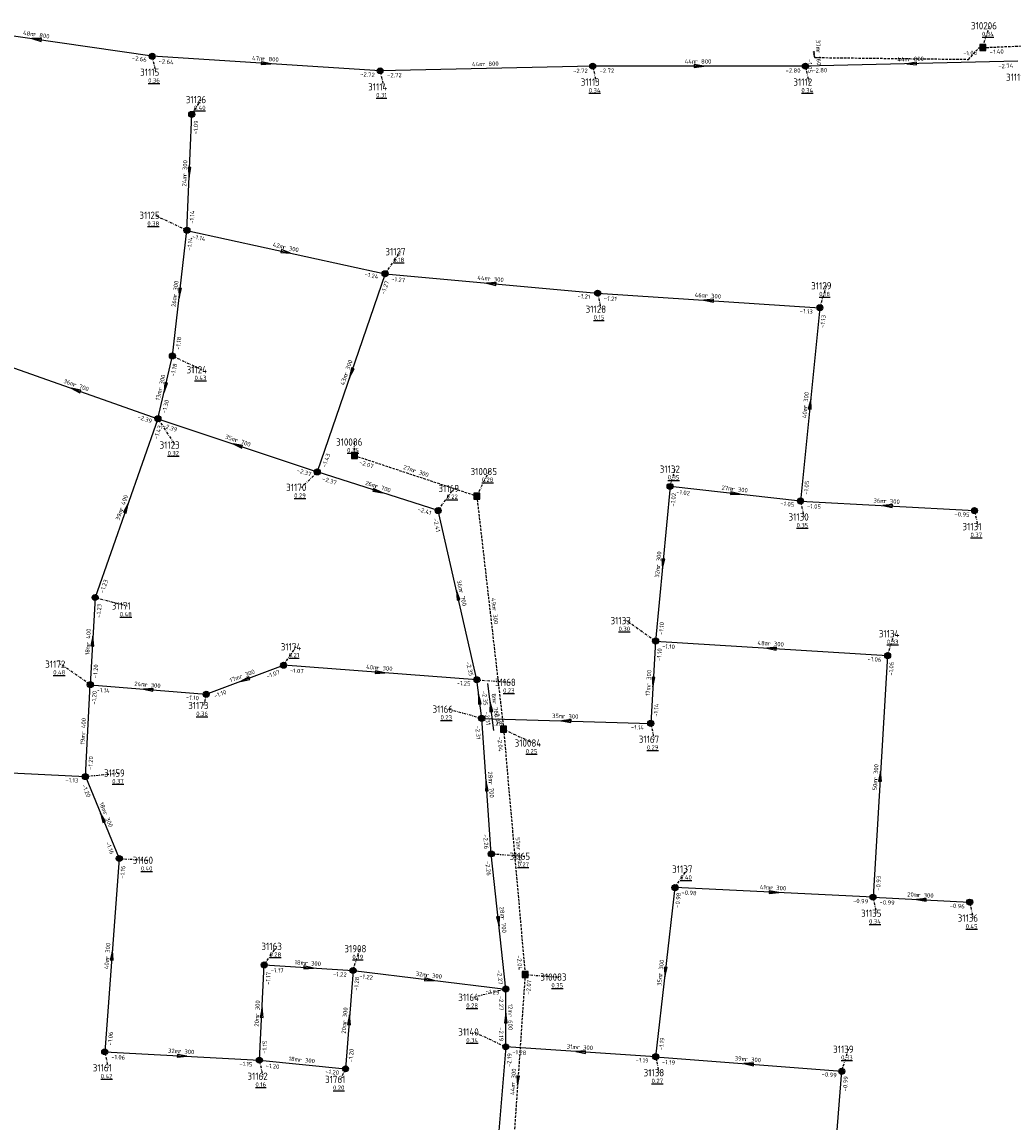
# Model space of a CAD drawing. Extents: x 188323 to 208361, y 565368 to 574910.
# Tile 65 of 256: x 200852 to 201057, y 568428 to 568656. Entities that reach past the tile are written whole.
import ezdxf

# ---------------------------------------------------------------- set-up
doc = ezdxf.new("R2010")
doc.units = 0
doc.linetypes.add('DASHDOT', pattern=[1, 0.5, -0.25, 0, -0.25])
doc.linetypes.add('DASHED', pattern=[0.75, 0.5, -0.25])
doc.layers.get('0').update_dxf_attribs({"linetype": 'CONTINUOUS'})
for name, color, linetype in [('RIO-AFM', 7, 'CONTINUOUS'), ('RIO-BOK', 7, 'CONTINUOUS'), ('RIO-DET', 7, 'CONTINUOUS'), ('RIO-KNP', 7, 'CONTINUOUS'), ('RIO-KNR', 7, 'CONTINUOUS'), ('RIO-LAG_0B', 7, 'CONTINUOUS'), ('RIO-LAG_1B', 7, 'DASHED'), ('RIO-LEN', 7, 'CONTINUOUS'), ('RIO-MVD', 1, 'CONTINUOUS'), ('RIO-VRB', 6, 'DASHDOT'), ('RIO-VRH', 7, 'CONTINUOUS')]:
    doc.layers.add(name, color=color, linetype=linetype)
doc.styles.add('RIO-TXT', font='isocp.shx')

# ---------------------------------------------------------------- blocks, each defined once
blk = doc.blocks.new('L_VHR')
blk.add_lwpolyline([(-0.5, 0), (0.5, 0), (-0.5, 0.15), (-0.5, -0.15), (0.5, 0)])
blk = doc.blocks.new('K_IPR')
blk.add_lwpolyline([(-0.5, -0.5), (0.5, -0.5), (0.5, 0.5), (-0.5, 0.5)], close=True)
blk.add_solid([(-0.5, 0.5), (0.5, 0.5), (-0.5, -0.5), (0.5, -0.5)])
at = {"style": 'RIO-TXT', "flags": 1}
blk.add_attdef('KNOOPNAAM', (2, 2), '', height=1, dxfattribs=at)
blk = doc.blocks.new('K_FIC')
blk.add_circle((0, 0), 0.0625)
at = {"style": 'RIO-TXT', "flags": 1}
blk.add_attdef('KNOOPNAAM', (2, 2), '', height=1, dxfattribs=at)
blk = doc.blocks.new('K_IPG')
blk.add_circle((0, 0), 0.5)
for points in [[(0, 0), (-0.5, 0), (-0.433013, 0.25)], [(0, 0), (-0.433013, -0.25), (-0.5, 0)], [(0, 0), (-0.433013, 0.25), (-0.25, 0.433013)], [(0, 0), (-0.25, -0.433013), (-0.433013, -0.25)], [(0, 0), (-0.25, 0.433013), (0, 0.5)], [(0, 0), (0, -0.5), (-0.25, -0.433013)], [(0, 0), (0, 0.5), (0.25, 0.433013)], [(0, 0), (0.25, 0.433013), (0.433013, 0.25)], [(0, 0), (0.433013, 0.25), (0.5, 0)], [(0, 0), (0.5, 0), (0.433013, -0.25)], [(0, 0), (0.433013, -0.25), (0.25, -0.433013)], [(0, 0), (0.25, -0.433013), (0, -0.5)]]:
    blk.add_solid(points)
at = {"style": 'RIO-TXT', "flags": 1}
blk.add_attdef('KNOOPNAAM', (2, 2), '', height=1, dxfattribs=at)
blk = doc.blocks.new('499_03______31166_____31168_')
at = {"layer": 'RIO-LAG_0B'}
blk.add_line((0, 0), (-1.222, 9.744), dxfattribs=at)
at = {"layer": 'RIO-VRH', "xscale": 2, "yscale": 2, "zscale": 2, "rotation": 97.1334}
blk.add_blockref('L_VHR', (-0.611, 4.872), dxfattribs=at)
at = {"layer": 'RIO-AFM', "style": 'RIO-TXT'}
blk.add_text('r 700', height=0.9, rotation=277.1334, dxfattribs=at).set_placement((-0.2484, 6.0061))
at = {"layer": 'RIO-BOK', "style": 'RIO-TXT'}
for s, p in [('-2.35', (-2.4366, 8.1806)), ('-2.31', (-1.898, 3.8943))]:
    blk.add_text(s, height=0.9, rotation=277.1334, dxfattribs=at).set_placement(p)
at = {"layer": 'RIO-LEN', "style": 'RIO-TXT'}
blk.add_text('8m', height=0.9, rotation=277.1334, dxfattribs=at).set_placement((-0.4504, 7.6135))

msp = doc.modelspace()

# ---------------------------------------------------------------- linework, layer by layer
at = {"layer": 'RIO-LAG_0B'}
for p, q in [((200878.816, 568649.024), (200831.008, 568656)), ((200926, 568646.016), (200878.816, 568649.024)), ((201058, 568648), (201014, 568646.976)), ((200970, 568646.976), (200926, 568646.016)), ((201014, 568646.976), (200970, 568646.976)), ((200886, 568612.992), (200887.008, 568636.992)), ((200883.008, 568587.008), (200886, 568612.992)), ((200886, 568612.992), (200927.008, 568604.032)), ((200927.008, 568604.032), (200912.992, 568563.008)), ((200927.008, 568604.032), (200971.008, 568600)), ((200971.008, 568600), (201016.992, 568596.992)), ((201016.992, 568596.992), (201012.992, 568556.992)), ((200846, 568585.984), (200880, 568574.016)), ((200880, 568574.016), (200883.008, 568587.008)), ((200880, 568574.016), (200867.008, 568537.024)), ((200880, 568574.016), (200912.992, 568563.008)), ((200938, 568555.008), (200912.992, 568563.008)), ((200986, 568560), (200983.008, 568528)), ((201012.992, 568556.992), (200986, 568560)), ((201012.992, 568556.992), (201048.992, 568555.008)), ((200946, 568520), (200938, 568555.008)), ((200867.008, 568537.024), (200866, 568518.976)), ((200983.008, 568528), (200982, 568510.976)), ((200983.008, 568528), (201031.008, 568524.992)), ((201031.008, 568524.992), (201028, 568475.008)), ((200890, 568516.992), (200906, 568523.008)), ((200946, 568520), (200906, 568523.008)), ((200947.008, 568512), (200946, 568520)), ((200864.992, 568499.968), (200866, 568518.976)), ((200866, 568518.976), (200890, 568516.992)), ((200948.992, 568483.968), (200947.008, 568512)), ((200947.008, 568512), (200982, 568510.976)), ((200824.992, 568502.016), (200864.992, 568499.968)), ((200864.992, 568499.968), (200872, 568483.008)), ((200952, 568456), (200948.992, 568483.968)), ((200872, 568483.008), (200868.992, 568443.008)), ((200987.008, 568476.992), (200983.008, 568441.984)), ((201028, 568475.008), (200987.008, 568476.992)), ((201028, 568475.008), (201048, 568473.984)), ((200901.008, 568441.28), (200902, 568460.992)), ((200902, 568460.992), (200920.384, 568459.84)), ((200920.384, 568459.84), (200918.832, 568439.488)), ((200920.384, 568459.84), (200952, 568456)), ((200952, 568444.032), (200952, 568456)), ((200868.992, 568443.008), (200901.008, 568441.28)), ((200952, 568444.032), (200948.992, 568408)), ((200983.008, 568441.984), (200952, 568444.032)), ((200901.008, 568441.28), (200918.832, 568439.488)), ((200983.008, 568441.984), (201021.536, 568438.976)), ((201019.552, 568413.696), (201021.536, 568438.976))]:
    msp.add_line(p, q, dxfattribs=at)
at = {"layer": 'RIO-LAG_1B'}
for p, q in [((201050.704, 568650.816), (201081.536, 568652.16)), ((200920.688, 568566.4), (200946, 568558.016)), ((200946, 568558.016), (200951.536, 568509.76)), ((200951.536, 568509.76), (200956, 568459.008)), ((200956, 568459.008), (200952.992, 568414.976))]:
    msp.add_line(p, q, dxfattribs=at)
msp.add_lwpolyline([(201015.76, 568649.92), (201015.808, 568648.96), (201015.984, 568648.768), (201047.776, 568648.384), (201049.904, 568650.752), (201050.704, 568650.816)], dxfattribs=at)
at = {"layer": 'RIO-VRB'}
for p, q in [((201050.7, 568650.81), (201052.0933, 568655.3394)), ((200878.81, 568649.05), (200879.5171, 568645.7368)), ((200926, 568646), (200926.7071, 568642.6868)), ((200970, 568647), (200970.7071, 568643.6868)), ((201014, 568647), (201014.7071, 568643.6868)), ((200887, 568637), (200888.9764, 568640.0558)), ((200886, 568613), (200879.351, 568616.1179)), ((200927, 568604), (200930.2618, 568608.588)), ((200971, 568600), (200971.7071, 568596.6868)), ((201017, 568597), (201018.3933, 568601.5294)), ((200883, 568587), (200889.1269, 568584.1622)), ((200880, 568574), (200883.5369, 568568.5725)), ((200920.69, 568566.42), (200920.6897, 568569.195)), ((200913, 568563), (200909.7394, 568559.811)), ((200946, 568558), (200948.537, 568563.0953)), ((200986, 568560), (200987.0514, 568563.5897)), ((200938, 568555), (200941.2618, 568559.588)), ((201013, 568557), (201013.7071, 568553.6868)), ((201049, 568555), (201049.7071, 568551.6868)), ((200867, 568537), (200873.6482, 568535.28)), ((200983, 568528), (200976.8719, 568532.2359)), ((201031, 568525), (201032.3933, 568529.5294)), ((200906, 568523), (200908.6191, 568526.8219)), ((200866, 568519), (200859.8719, 568523.2359)), ((200946, 568520), (200952.9675, 568519.4713)), ((200890, 568517), (200889.4674, 568514.6715)), ((200947, 568512), (200940.0321, 568513.9265)), ((200982, 568511), (200982.7071, 568507.6868)), ((200951.53, 568509.74), (200957.6569, 568506.9022)), ((200865, 568500), (200872.075, 568500.7)), ((200949, 568484), (200955.9675, 568483.4713)), ((200872, 568483), (200877.9827, 568482.645)), ((200987, 568477), (200989.6191, 568480.8219)), ((201028, 568475), (201028.7071, 568471.6868)), ((201048, 568474), (201048.7071, 568470.6868)), ((200902, 568461), (200904.6191, 568464.8219)), ((200920.39, 568459.81), (200921.7833, 568464.3394)), ((200956, 568459), (200962.9675, 568458.4713)), ((200952, 568456), (200945.3525, 568454.2779)), ((200952, 568444), (200945.351, 568447.1179)), ((200869, 568443), (200869.7071, 568439.6868)), ((201021.53, 568439), (201022.9233, 568443.5294)), ((200901.01, 568441.26), (200901.7171, 568437.9468)), ((200983, 568442), (200983.7071, 568438.6868)), ((200918.83, 568439.48), (200917.7796, 568437.29))]:
    msp.add_line(p, q, dxfattribs=at)

# ---------------------------------------------------------------- block references
at = {"layer": 'RIO-DET'}
msp.add_blockref('499_03______31166_____31168_', (200949.504, 568509.504), dxfattribs=at)
at = {"layer": 'RIO-KNP', "xscale": 1.25, "yscale": 1.25, "zscale": 1.25}
for name, p in [('K_IPG', (200878.816, 568649.024)), ('K_FIC', (201015.76, 568649.92)), ('K_IPR', (201050.704, 568650.816)), ('K_IPG', (200970, 568646.976)), ('K_IPG', (201014, 568646.976)), ('K_IPG', (200926, 568646.016)), ('K_IPG', (200887.008, 568636.992)), ('K_IPG', (200886, 568612.992)), ('K_IPG', (200927.008, 568604.032)), ('K_IPG', (200971.008, 568600)), ('K_IPG', (201016.992, 568596.992)), ('K_IPG', (200883.008, 568587.008)), ('K_IPG', (200880, 568574.016)), ('K_IPR', (200920.688, 568566.4)), ('K_IPG', (200912.992, 568563.008)), ('K_IPR', (200946, 568558.016)), ('K_IPG', (200986, 568560)), ('K_IPG', (201012.992, 568556.992)), ('K_IPG', (200938, 568555.008)), ('K_IPG', (201048.992, 568555.008)), ('K_IPG', (200867.008, 568537.024)), ('K_IPG', (200983.008, 568528)), ('K_IPG', (201031.008, 568524.992)), ('K_IPG', (200906, 568523.008)), ('K_IPG', (200946, 568520)), ('K_IPG', (200866, 568518.976)), ('K_IPG', (200890, 568516.992)), ('K_IPG', (200947.008, 568512)), ('K_IPG', (200982, 568510.976)), ('K_IPR', (200951.536, 568509.76)), ('K_IPG', (200864.992, 568499.968)), ('K_IPG', (200872, 568483.008)), ('K_IPG', (200948.992, 568483.968)), ('K_IPG', (200987.008, 568476.992)), ('K_IPG', (201028, 568475.008)), ('K_IPG', (201048, 568473.984)), ('K_IPG', (200902, 568460.992)), ('K_IPG', (200920.384, 568459.84)), ('K_IPR', (200956, 568459.008)), ('K_IPG', (200952, 568456)), ('K_IPG', (200952, 568444.032)), ('K_IPG', (200868.992, 568443.008)), ('K_IPG', (200983.008, 568441.984)), ('K_IPG', (200901.008, 568441.28)), ('K_IPG', (200918.832, 568439.488)), ('K_IPG', (201021.536, 568438.976))]:
    msp.add_blockref(name, p, dxfattribs=at)
at = {"layer": 'RIO-VRH'}
for p, xscale, yscale, zscale, rotation in [((200854.905, 568652.525), 2, 2, 2, 171.7298), ((201015.78, 568649.415), -0.301, -0.301, -0.301, 272.4199), ((200902.405, 568647.525), 2, 2, 2, 356.3024), ((200992, 568647), 2, 2, 2, 360), ((201036, 568647.5), 2, 2, 2, 181.3018), ((200886.5, 568625), 2, 2, 2, 267.6052), ((200906.5, 568608.5), 2, 2, 2, 347.6205), ((200949, 568602), 2, 2, 2, 534.8061), ((200884.5, 568600), 2, 2, 2, 263.4096), ((200994, 568598.5), 2, 2, 2, 536.269), ((200920, 568583.5), 2, 2, 2, 251.1397), ((200881.5, 568580.5), 2, 2, 2, 256.9976), ((200863, 568580), 2, 2, 2, 520.5619), ((201015, 568577), 2, 2, 2, 444.2809), ((200896.5, 568568.5), 2, 2, 2, 521.5669), ((200925.5, 568559), 2, 2, 2, 342.2571), ((200999.5, 568558.5), 2, 2, 2, 353.6605), ((200873.5, 568555.5), 2, 2, 2, 430.6339), ((201031, 568556), 2, 2, 2, 536.8205), ((200984.5, 568544), 2, 2, 2, 264.6357), ((200942, 568537.5), 2, 2, 2, 102.8828), ((200866.5, 568528), 2, 2, 2, 446.8114), ((201007, 568526.5), 2, 2, 2, 536.424), ((200898, 568520), 2, 2, 2, 200.554), ((200926, 568521.5), 2, 2, 2, 355.7113), ((200982.5, 568519.5), 2, 2, 2, 266.6248), ((200878, 568518), 2, 2, 2, 535.2368), ((200946.5, 568516), 2, 2, 2, 97.1334), ((200964.5, 568511.5), 2, 2, 2, 538.3636), ((201029.5, 568500), 2, 2, 2, 446.5576), ((200948, 568498), 2, 2, 2, 94.0943), ((200868.5, 568491.5), 2, 2, 2, 472.387), ((201007.5, 568476), 2, 2, 2, 357.2076), ((201038, 568474.5), 2, 2, 2, 537.1379), ((200950.5, 568470), 2, 2, 2, 276.124), ((200870.5, 568463), 2, 2, 2, 445.7022), ((200911.195, 568460.405), 2, 2, 2, 356.298), ((200936.195, 568457.905), 2, 2, 2, 353.1279), ((200985, 568459.5), 2, 2, 2, 263.4718), ((200901.505, 568451.13), 2, 2, 2, 87.1201), ((200919.61, 568449.645), 2, 2, 2, 445.6034), ((200952, 568450), 2, 2, 2, 90), ((200885.005, 568442.13), 2, 2, 2, 356.8889), ((200967.5, 568443), 2, 2, 2, 176.309), ((201002.265, 568440.5), 2, 2, 2, 535.5483), ((200954.5, 568437), 2, 2, 2, 266.0908)]:
    msp.add_blockref('L_VHR', p, dxfattribs=dict(at, xscale=xscale, yscale=yscale, zscale=zscale, rotation=rotation))

# ---------------------------------------------------------------- texts
at = {"layer": 'RIO-AFM', "style": 'RIO-TXT'}
for s, rotation, p in [('r 800', 351.7299, (200854.177, 568653.151)), ('r 160', 272.4199, (201016.2452, 568650.246)), ('r 800', 356.3024, (200901.6294, 568648.0907)), ('r 800', 361.3018, (200947.1781, 568646.9949)), ('r 800', 360, (200991.1898, 568647.5134)), ('r 800', 361.3018, (201035.1781, 568647.9949)), ('r 300', 87.6052, (200885.9667, 568624.2112)), ('r 300', 347.6205, (200905.8185, 568609.1746)), ('r 300', 83.4096, (200883.9104, 568599.2525)), ('r 300', 354.8061, (200948.2394, 568602.5848)), ('r 300', 356.269, (200993.2246, 568599.0658)), ('r 300', 431.1396, (200919.2524, 568582.8989)), ('r 700', 340.5619, (200862.4058, 568580.7515)), ('r 300', 76.9976, (200880.8306, 568579.8229)), ('r 300', 444.2809, (201014.4097, 568576.2445)), ('r 700', 341.5669, (200895.8928, 568569.2405)), ('r 300', 341.6009, (200932.7361, 568562.9479)), ('r 700', 342.2571, (200924.8827, 568559.7307)), ('r 300', 353.6605, (200998.7507, 568559.0945)), ('r 400', 430.6339, (200872.7484, 568554.9051)), ('r 300', 356.8205, (201030.2191, 568556.5551)), ('r 300', 444.6357, (200983.9169, 568543.2407)), ('r 700', 282.8828, (200942.3174, 568538.404)), ('r 300', 276.5453, (200949.1842, 568534.734)), ('r 400', 446.8114, (200865.9506, 568527.2187)), ('r 300', 356.424, (201006.2231, 568527.0643)), ('r 300', 355.7113, (200925.2302, 568522.0714)), ('r 300', 20.554, (200897.0661, 568520.1838)), ('r 300', 446.6248, (200981.9484, 568518.7206)), ('r 300', 355.2368, (200877.2346, 568518.5727)), ('r 300', 358.3636, (200963.7045, 568512.0335)), ('r 400', 86.9784, (200864.9581, 568508.7173)), ('r 300', 446.5576, (201028.937, 568499.2216)), ('r 700', 274.0943, (200948.4494, 568498.8446)), ('r 300', 292.387, (200868.6586, 568492.442)), ('r 300', 275.0431, (200954.2075, 568485.2226)), ('r 300', 357.2076, (201006.7153, 568476.5514)), ('r 300', 357.1379, (201037.2155, 568475.0457)), ('r 700', 276.124, (200950.9192, 568470.8599)), ('r 300', 445.7022, (200869.9286, 568462.2302)), ('r 300', 356.298, (200910.4189, 568460.9616)), ('r 300', 443.4718, (200984.4006, 568458.7526)), ('r 300', 353.1279, (200935.4512, 568458.5079)), ('r 300', 87.1201, (200900.965, 568450.3457)), ('r 300', 445.6034, (200919.0435, 568448.8755)), ('r 600', 270, (200952.5025, 568450.8102)), ('r 300', 356.8889, (200884.2235, 568442.6829)), ('r 300', 356.309, (200966.724, 568443.5605)), ('r 300', 354.2964, (200909.1636, 568440.9532)), ('r 300', 355.5483, (201001.4966, 568441.0731)), ('r 300', 446.0908, (200953.9326, 568436.2265))]:
    msp.add_text(s, height=0.9, rotation=rotation, dxfattribs=at).set_placement(p)
at = {"layer": 'RIO-BOK', "style": 'RIO-TXT'}
for s, rotation, p in [('-1.06', 3.576, (201046.6945, 568649.1569)), ('-1.40', 2.4885, (201052.1593, 568649.4721)), ('-2.66', 351.7299, (200874.5554, 568648.2821)), ('-2.64', 356.3024, (200880.1175, 568647.5635)), ('-1.05', 272.4199, (201014.421, 568648.4317)), ('-2.74', 361.3018, (201053.9326, 568646.5325)), ('-2.72', 356.3024, (200921.8202, 568644.8947)), ('-2.72', 361.3018, (200927.4321, 568644.6331)), ('-2.72', 361.3018, (200965.9326, 568645.5325)), ('-2.72', 360, (200971.4007, 568645.6009)), ('-2.80', 360, (201009.9007, 568645.6253)), ('-2.80', 361.3018, (201015.4321, 568645.6331)), ('-1.09', 87.6052, (200888.2281, 568632.8442)), ('-1.14', 87.6052, (200887.4571, 568614.3403)), ('-1.14', 83.4096, (200886.9207, 568608.7658)), ('-1.14', 347.6205, (200887.0681, 568611.3331)), ('-1.24', 347.6205, (200922.7008, 568603.535)), ('-1.27', 431.1396, (200926.9766, 568599.6759)), ('-1.27', 354.8061, (200928.2682, 568602.4798)), ('-1.21', 354.8061, (200966.7926, 568599.0022)), ('-1.21', 356.269, (200972.3066, 568598.5127)), ('-1.13', 356.269, (201012.8192, 568595.8964)), ('-1.13', 444.2809, (201017.9623, 568592.7835)), ('-1.18', 83.4096, (200884.5512, 568588.2301)), ('-1.18', 76.9976, (200883.442, 568582.6893)), ('-1.30', 76.9976, (200881.6789, 568575.0491)), ('-2.39', 340.5619, (200875.6747, 568574.0634)), ('-1.43', 430.6339, (200879.9409, 568569.6754)), ('-2.39', 341.5669, (200880.8863, 568572.2298)), ('-1.43', 431.1396, (200914.7767, 568563.8734)), ('-2.07', 341.6009, (200921.5774, 568564.6503)), ('-2.37', 341.5669, (200908.6744, 568562.9866)), ('-2.37', 342.2571, (200913.9076, 568561.2406)), ('-1.05', 444.2809, (201014.5315, 568558.2545)), ('-1.02', 444.6357, (200986.9935, 568555.7892)), ('-1.02', 353.6605, (200987.2376, 568558.4548)), ('-1.05', 353.6605, (201008.7726, 568556.0758)), ('-1.05', 356.8205, (201014.3209, 568555.5253)), ('-2.41', 342.2571, (200933.6725, 568554.9296)), ('-0.95', 356.8205, (201044.8299, 568553.8498)), ('-2.41', 282.8828, (200936.9482, 568553.3228)), ('-1.23', 430.6339, (200868.7843, 568537.8577)), ('-1.23', 446.8114, (200868.1616, 568532.8291)), ('-1.10', 444.6357, (200984.5237, 568529.264)), ('-1.10', 446.6248, (200984.1487, 568523.8256)), ('-1.10', 356.424, (200984.3107, 568526.5162)), ('-1.06', 356.424, (201026.8224, 568523.8863)), ('-1.20', 446.8114, (200867.4747, 568520.3209)), ('-1.07', 20.554, (200902.6524, 568520.2495)), ('-1.07', 355.7113, (200907.2921, 568521.5001)), ('-2.35', 282.8828, (200943.7413, 568523.6894)), ('-1.06', 446.5576, (201032.1228, 568520.825)), ('-1.25', 355.7113, (200941.8088, 568518.9333)), ('-1.20', 86.9784, (200867.1825, 568514.8316)), ('-1.14', 355.2368, (200867.2796, 568517.4894)), ('-1.10', 20.554, (200891.8022, 568516.1806)), ('-1.10', 355.2368, (200885.7994, 568515.9579)), ('-2.04', 276.5453, (200949.7003, 568513.6573)), ('-1.14', 446.6248, (200983.4789, 568512.3161)), ('-1.28', 358.3636, (200948.3601, 568510.5615)), ('-2.31', 274.0943, (200945.7042, 568510.5032)), ('-1.14', 358.3636, (200977.8626, 568509.7372)), ('-2.04', 275.0431, (200950.2592, 568508.222)), ('-1.20', 86.9784, (200866.4716, 568501.3243)), ('-1.13', 357.1379, (200860.836, 568498.8293)), ('-1.20', 292.387, (200864.2396, 568498.1721)), ('-2.26', 274.0943, (200947.3266, 568487.9906)), ('-1.16', 292.387, (200869.1527, 568486.2617)), ('-1.16', 445.7022, (200873.0667, 568478.8088)), ('-2.26', 276.124, (200947.7581, 568482.4583)), ('-0.93', 446.5576, (201029.4805, 568476.3144)), ('-0.98', 443.4718, (200987.9058, 568472.7696)), ('-0.98', 357.2076, (200988.3308, 568475.5343)), ('-0.99', 357.2076, (201023.8377, 568473.8248)), ('-0.99', 357.1379, (201029.329, 568473.5327)), ('-0.96', 357.1379, (201043.8354, 568472.8166)), ('-2.04', 275.0431, (200954.2752, 568462.9638)), ('-1.17', 87.1201, (200903.1928, 568456.834)), ('-1.17', 356.298, (200903.3074, 568459.5134)), ('-1.22', 356.298, (200916.2089, 568458.6867)), ('-1.28', 445.6034, (200921.4619, 568455.6156)), ('-1.22', 353.1279, (200921.6132, 568458.2533)), ('-2.27', 276.124, (200950.1864, 568459.9287)), ('-2.07', 446.0908, (200957.0926, 568454.8165)), ('-1.29', 353.1279, (200947.7639, 568455.1182)), ('-2.27', 270, (200950.6007, 568454.5996)), ('-1.06', 445.7022, (200870.4999, 568444.2921)), ('-2.19', 270, (200950.6038, 568448.0996)), ('-1.15', 87.1201, (200902.4784, 568442.5879)), ('-1.19', 443.4718, (200984.5491, 568443.2327)), ('-1.06', 356.8889, (200870.3227, 568441.5269)), ('-1.20', 445.6034, (200920.3322, 568440.7695)), ('-2.19', 445.2278, (200953.0344, 568439.7995)), ('-1.28', 356.309, (200953.3077, 568442.5136)), ('-1.15', 356.8889, (200896.8414, 568440.1023)), ('-1.20', 354.2964, (200902.2647, 568439.7286)), ('-1.19', 356.309, (200978.8197, 568440.8839)), ('-1.19', 355.5483, (200984.2878, 568440.4964)), ('-1.20', 354.2964, (200914.612, 568438.5032)), ('-0.99', 355.5483, (201017.3354, 568437.9443)), ('-0.99', 85.5182, (201022.6059, 568434.8028))]:
    msp.add_text(s, height=0.9, rotation=rotation, dxfattribs=at).set_placement(p)
at = {"layer": 'RIO-KNR', "style": 'RIO-TXT'}
for s, p in [('310206', (201048.2683, 568654.5894)), ('31115', (200876.3296, 568644.9868)), ('31111', (201055.5196, 568643.9368)), ('31114', (200923.5196, 568641.9368)), ('31113', (200967.5196, 568642.9368)), ('31112', (201011.5196, 568642.9368)), ('31126', (200885.7889, 568639.3058)), ('31125', (200876.1635, 568615.3679)), ('31127', (200927.0743, 568607.838)), ('31129', (201015.2058, 568600.7794)), ('31128', (200968.5196, 568595.9368)), ('31124', (200885.9394, 568583.4122)), ('310086', (200916.8647, 568568.445)), ('31123', (200880.3494, 568567.8225)), ('310085', (200944.712, 568562.3453)), ('31132', (200983.8639, 568562.8397)), ('31170', (200906.5519, 568559.061)), ('31169', (200938.0743, 568558.838)), ('31130', (201010.5196, 568552.9368)), ('31131', (201046.5196, 568550.9368)), ('31171', (200870.4607, 568534.53)), ('31133', (200973.6844, 568531.4859)), ('31134', (201029.2058, 568528.7794)), ('31174', (200905.4316, 568526.0719)), ('31172', (200856.6844, 568522.4859)), ('31168', (200949.78, 568518.7213)), ('31173', (200886.2799, 568513.9215)), ('31166', (200936.8446, 568513.1765)), ('31167', (200979.5196, 568506.9368)), ('310084', (200953.8319, 568506.1522)), ('31159', (200868.8875, 568499.95)), ('31160', (200874.7952, 568481.895)), ('31165', (200952.78, 568482.7213)), ('31137', (200986.4316, 568480.0719)), ('31135', (201025.5196, 568470.9368)), ('31136', (201045.5196, 568469.9368)), ('31163', (200901.4316, 568464.0719)), ('31908', (200918.5958, 568463.5894)), ('310083', (200959.1425, 568457.7213)), ('31164', (200942.165, 568453.5279)), ('31140', (200942.1635, 568446.3679)), ('31139', (201019.7358, 568442.7794)), ('31161', (200866.5196, 568438.9368)), ('31162', (200898.5296, 568437.1968)), ('31761', (200914.5921, 568436.54)), ('31138', (200980.5196, 568437.9368))]:
    msp.add_text(s, height=1.5, dxfattribs=at).set_placement(p)
at = {"layer": 'RIO-LEN', "style": 'RIO-TXT'}
for s, rotation, p in [('48m', 351.7299, (200852.0393, 568653.4604)), ('37m', 272.4199, (201016.153, 568652.404)), ('47m', 356.3024, (200899.4738, 568648.2286)), ('44m', 361.3018, (200945.0187, 568646.9444)), ('44m', 360, (200989.0298, 568647.5121)), ('44m', 361.3018, (201033.0187, 568647.9444)), ('24m', 87.6052, (200885.8768, 568622.0531)), ('42m', 347.6205, (200903.7084, 568609.6364)), ('44m', 354.8061, (200946.0881, 568602.7789)), ('26m', 83.4096, (200883.6628, 568597.1067)), ('46m', 356.269, (200991.0691, 568599.205)), ('36m', 340.5619, (200860.3684, 568581.4691)), ('43m', 431.1396, (200918.5557, 568580.8543)), ('13m', 76.9976, (200880.3449, 568577.7182)), ('40m', 444.2809, (201014.1961, 568574.0951)), ('35m', 341.5669, (200893.8432, 568569.9223)), ('27m', 341.6009, (200930.6861, 568563.6284)), ('26m', 342.2571, (200922.825, 568560.3877)), ('27m', 353.6605, (200996.6038, 568559.3316)), ('36m', 356.8205, (201028.0623, 568556.6735)), ('39m', 430.6339, (200872.0337, 568552.8668)), ('32m', 444.6357, (200983.7167, 568541.09)), ('36m', 282.8828, (200941.8348, 568540.5094)), ('49m', 276.5453, (200948.937, 568536.8798)), ('18m', 446.8114, (200865.8322, 568525.0619)), ('48m', 356.424, (201004.0672, 568527.1977)), ('40m', 355.7113, (200923.0761, 568522.2316)), ('17m', 20.554, (200895.0436, 568519.4254)), ('24m', 355.2368, (200875.0819, 568518.7507)), ('17m', 446.6248, (200981.8229, 568516.5643)), ('35m', 358.3636, (200961.5454, 568512.0938)), ('19m', 86.9784, (200864.8446, 568506.5603)), ('28m', 274.0943, (200948.2941, 568500.999)), ('50m', 446.5576, (201028.809, 568497.0654)), ('18m', 292.387, (200867.8349, 568494.4388)), ('51m', 275.0431, (200954.0166, 568487.3742)), ('41m', 357.2076, (201004.5578, 568476.6553)), ('20m', 357.1379, (201035.0582, 568475.1522)), ('28m', 276.124, (200950.6877, 568473.0075)), ('40m', 445.7022, (200869.7684, 568460.0761)), ('18m', 356.298, (200908.2633, 568461.0997)), ('32m', 353.1279, (200933.3065, 568458.765)), ('35m', 443.4718, (200984.1567, 568456.6064)), ('12m', 270, (200952.5014, 568452.9702)), ('20m', 87.1201, (200900.8568, 568448.1884)), ('20m', 445.6034, (200918.8796, 568446.7217)), ('32m', 356.8889, (200882.0666, 568442.7988)), ('31m', 356.309, (200964.5684, 568443.6982)), ('18m', 354.2964, (200907.0142, 568441.1666)), ('39m', 355.5483, (200999.343, 568441.2394)), ('44m', 446.0908, (200953.787, 568434.0714))]:
    msp.add_text(s, height=0.9, rotation=rotation, dxfattribs=at).set_placement(p)
at = {"layer": 'RIO-MVD', "style": 'RIO-TXT'}
for s, p in [('%%U0.34', (201050.5633, 568653.1894)), ('%%U0.36', (200877.9871, 568643.5868)), ('%%U0.31', (200925.1771, 568640.5368)), ('%%U0.34', (200969.1771, 568641.5368)), ('%%U0.34', (201013.1771, 568641.5368)), ('%%U0.40', (200887.4464, 568637.9058)), ('%%U0.38', (200877.821, 568613.9679)), ('%%U0.18', (200928.7318, 568606.438)), ('%%U0.18', (201016.8633, 568599.3794)), ('%%U0.15', (200970.1771, 568594.5368)), ('%%U0.43', (200887.5969, 568582.0122)), ('%%U0.35', (200919.1597, 568567.045)), ('%%U0.32', (200882.0069, 568566.4225)), ('%%U0.28', (200947.007, 568560.9453)), ('%%U0.35', (200985.5214, 568561.4397)), ('%%U0.29', (200908.2094, 568557.661)), ('%%U0.22', (200939.7318, 568557.438)), ('%%U0.35', (201012.1771, 568551.5368)), ('%%U0.37', (201048.1771, 568549.5368)), ('%%U0.48', (200872.1182, 568533.13)), ('%%U0.30', (200975.3419, 568530.0859)), ('%%U0.33', (201030.8633, 568527.3794)), ('%%U0.21', (200907.0891, 568524.6719)), ('%%U0.48', (200858.3419, 568521.0859)), ('%%U0.23', (200951.4375, 568517.3213)), ('%%U0.36', (200887.9374, 568512.5215)), ('%%U0.23', (200938.5021, 568511.7765)), ('%%U0.29', (200981.1771, 568505.5368)), ('%%U0.25', (200956.1269, 568504.7522)), ('%%U0.37', (200870.545, 568498.55)), ('%%U0.40', (200876.4527, 568480.495)), ('%%U0.27', (200954.4375, 568481.3213)), ('%%U0.40', (200988.0891, 568478.6719)), ('%%U0.34', (201027.1771, 568469.5368)), ('%%U0.45', (201047.1771, 568468.5368)), ('%%U0.28', (200903.0891, 568462.6719)), ('%%U0.19', (200920.2533, 568462.1894)), ('%%U0.35', (200961.4375, 568456.3213)), ('%%U0.28', (200943.8225, 568452.1279)), ('%%U0.34', (200943.821, 568444.9679)), ('%%U0.33', (201021.3933, 568441.3794)), ('%%U0.42', (200868.1771, 568437.5368)), ('%%U0.16', (200900.1871, 568435.7968)), ('%%U0.20', (200916.2496, 568435.14)), ('%%U0.27', (200982.1771, 568436.5368))]:
    msp.add_text(s, height=0.9, dxfattribs=at).set_placement(p)

doc.saveas('drawing.dxf')
